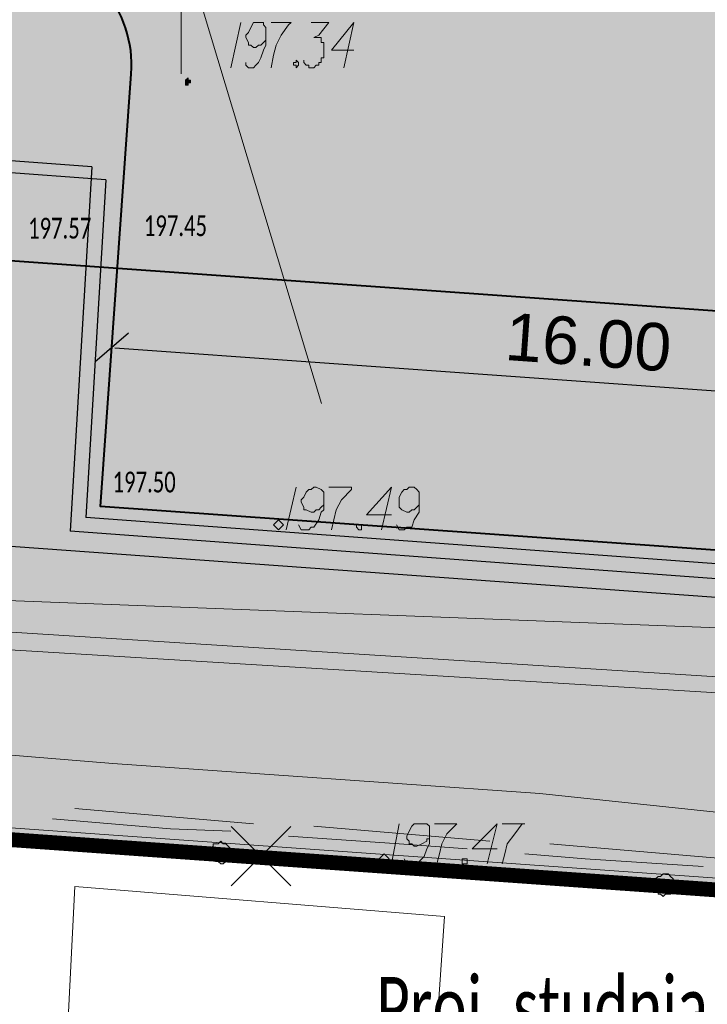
# Model space of a CAD drawing. Header units: metres. Extents: x 7431553 to 7432401, y 5544342 to 5544539.
# Tile 129 of 180: x 7432205 to 7432216, y 5544435 to 5544452. Entities that reach past the tile are written whole.
import ezdxf
from ezdxf import colors
from ezdxf.entities.mleader import LeaderData, LeaderLine
from ezdxf.lldxf.tags import DXFTag
from ezdxf.math import Vec2, Vec3

# ---------------------------------------------------------------- set-up
doc = ezdxf.new("R2010")
doc.units = ezdxf.units.M
doc.header["$MEASUREMENT"] = 0
for name, color, linetype, lineweight in [('BG-PR90-PB-PZT-PZT01_2026_04_14$0$B-widok', 200, 'Continuous', 9), ('BG-PR90-PB-PZT-PZT01_2026_04_14$0$D_obrzeze_5cm', 200, 'Continuous', 13), ('BG-PR90-PB-PZT-PZT01_2026_04_14$0$MAPA DCP', 7, 'Continuous', 0), ('BG-PR90-PB-PZT-PZT01_2026_04_14$0$PROJ. OŚWIETLENIE', 30, 'Continuous', 30), ('BG-PR90-PB-PZT-PZT01_2026_04_14$0$PROJ. SIEĆ KABLOWA NN', 10, 'Continuous', 30), ('BG-PR90-PB-PZT-PZT01_2026_04_14$0$Teletechnika wewnętrzna', 30, 'Continuous', 5), ('BG-PR90-PB-PZT-PZT01_2026_04_14$0$Z-ogrodzenie', 41, 'Continuous', 20), ('PRIMETECH - kan_san_graw_instalacje_zewn', 19, 'EST---KS---', 40), ('PRIMETECH_XREF', 7, 'Continuous', 5), ('PROHUBUS- OPISY WENTYLACJA', 7, 'Continuous', 13)]:
    doc.layers.add(name, color=color, linetype=linetype, lineweight=lineweight)
for name, color, linetype in [('BG-PR90-PB-PZT-PZT01_2026_04_14$0$Z-wyburzenia', 10, 'Continuous'), ('BG-PR90-PB-PZT-PZT01_2026_04_14$0$Z-wymiarowanie', 43, 'Continuous'), ('BG-PR90-PB-PZT-PZT01_2026_04_14$0$Z_granica-wlasnosci', 170, 'Continuous'), ('BG-PR90-PB-PZT-PZT01_2026_04_14$0$Z_szraf drogi', 251, 'Continuous'), ('BG-PR90-PB-PZT-PZT01_2026_04_14$0$Z_szraf zielen', 72, 'Continuous')]:
    doc.layers.add(name, color=color, linetype=linetype)
doc.layers.add('PRIMETECH - POMOC', color=6, linetype='Continuous', lineweight=40, plot=False)
doc.styles.add('BG-PR90-PB-PZT-PZT01_2026_04_14$0$Arial', font='arial.ttf')
doc.styles.add('BG-PR90-PB-PZT-PZT01_2026_04_14$0$Standard', font='txt')
doc.styles.add('DYN_DIM', font='ARIAL.TTF')
doc.styles.add('EST_SWK_1_500__', font='arial.ttf', dxfattribs={"height": 1})
doc.linetypes.add('BG-PR90-PB-PZT-PZT01_2026_04_14$0$BGT', pattern='A,3.75,[133,ltypeshp.shx,S=0.1875,R=0,X=0,Y=0],3.75', length=7.5)
tags = doc.linetypes.add('BG-PR90-PB-PZT-PZT01_2026_04_14$0$COMM_LINE', pattern='A,0.5,-0.15,["COMM  ",BG-PR90-PB-PZT-PZT01_2026_04_14$0$Standard,S=0.09,R=0,X=-0.1,Y=-0.05],-0.36', length=1.01).pattern_tags.tags
tags[6] = DXFTag(74, 10)
tags = doc.linetypes.add('EST---KS---', pattern='A,2.5,-0.22,["ks",EST_SWK_1_500__,S=1,R=0,X=0,Y=-0.36],-1.6', length=4.32).pattern_tags.tags
tags[6] = DXFTag(74, 10)
tags = doc.linetypes.add('EST-_-KSI-_-', pattern='A,1,-0.5,1,-0.22,["ksi",EST_SWK_1_500__,S=1,R=0,X=0,Y=-0.36],-1.85', length=4.57).pattern_tags.tags
tags[10] = DXFTag(74, 10)
doc.dimstyles.new('BG-PR90-PB-PZT-PZT01_2026_04_14$0$1-500', dxfattribs={"dimtxt": 0.8, "dimasz": 0.05, "dimexe": 0.009, "dimexo": 0.003125, "dimgap": 0.25, "dimtad": 1, "dimzin": 0, "dimdsep": 46, "dimtxsty": 'BG-PR90-PB-PZT-PZT01_2026_04_14$0$Arial', "dimblk1": 'BG-PR90-PB-PZT-PZT01_2026_04_14$0$ST', "dimblk2": 'BG-PR90-PB-PZT-PZT01_2026_04_14$0$ST', "dimsah": 1, "dimcen": 0, "dimse1": 1, "dimse2": 1, "dimclrd": 256, "dimclre": 256, "dimclrt": 256, "dimadec": 0, "dimazin": 0, "dimtfac": 1, "dimtdec": 0, "dimtix": 1, "dimtofl": 0, "dimtmove": 2, "dimatfit": 3, "dimldrblk": 'BG-PR90-PB-PZT-PZT01_2026_04_14$0$ST', "dimfxl": 1, "dimtolj": 1, "dimtzin": 0, "dimlwd": -1, "dimlwe": -1, "dimarcsym": 0})

# ---------------------------------------------------------------- blocks, each defined once
blk = doc.blocks.new('_$0$_None')
blk = doc.blocks.new('BG-PR90-PB-PZT-PZT01_2026_04_14$0$Naddrwiną2025_v2klauzulap')
at = {"layer": 'BG-PR90-PB-PZT-PZT01_2026_04_14$0$MAPA DCP', "linetype": 'Continuous', "lineweight": 0, "transparency": 33554559}
for points in [[(7431725.04, 5544629.541), (7431725.125, 5544629.541), (7431725.167, 5544629.583), (7431725.21, 5544629.583), (7431725.21, 5544629.625), (7431725.252, 5544629.668), (7431725.21, 5544629.71), (7431725.21, 5544629.752), (7431725.21, 5544629.795), (7431725.167, 5544629.837), (7431725.125, 5544629.879), (7431725.083, 5544629.879), (7431725.04, 5544629.879), (7431724.998, 5544629.837), (7431724.956, 5544629.837), (7431724.913, 5544629.795), (7431724.871, 5544629.752), (7431724.871, 5544629.71), (7431724.871, 5544629.668), (7431724.913, 5544629.625), (7431724.913, 5544629.583), (7431724.956, 5544629.541), (7431724.998, 5544629.541), (7431724.998, 5544629.541)], [(7431724.49, 5544622.048), (7431724.575, 5544622.048), (7431724.617, 5544622.09), (7431724.659, 5544622.132), (7431724.659, 5544622.175), (7431724.702, 5544622.217), (7431724.702, 5544622.259), (7431724.659, 5544622.302), (7431724.659, 5544622.344), (7431724.617, 5544622.344), (7431724.575, 5544622.386), (7431724.532, 5544622.386), (7431724.49, 5544622.386), (7431724.448, 5544622.386), (7431724.405, 5544622.344), (7431724.363, 5544622.302), (7431724.363, 5544622.259), (7431724.321, 5544622.217), (7431724.363, 5544622.175), (7431724.363, 5544622.132), (7431724.363, 5544622.09), (7431724.405, 5544622.09), (7431724.448, 5544622.048), (7431724.448, 5544622.048)], [(7431711.536, 5544621.624), (7431711.536, 5544621.624), (7431711.536, 5544621.624), (7431711.536, 5544621.624), (7431711.536, 5544621.624), (7431711.578, 5544621.624), (7431711.578, 5544621.667), (7431711.578, 5544621.667), (7431711.536, 5544621.667), (7431711.536, 5544621.667), (7431711.536, 5544621.709), (7431711.536, 5544621.709), (7431711.536, 5544621.709), (7431711.494, 5544621.709), (7431711.494, 5544621.709), (7431711.494, 5544621.667), (7431711.494, 5544621.667), (7431711.494, 5544621.667), (7431711.451, 5544621.667), (7431711.494, 5544621.624), (7431711.494, 5544621.624), (7431711.494, 5544621.624), (7431711.494, 5544621.624), (7431711.494, 5544621.624), (7431711.494, 5544621.624)]]:
    blk.add_hatch(color=256, dxfattribs=at).paths.add_polyline_path(points)
at = {"layer": 'BG-PR90-PB-PZT-PZT01_2026_04_14$0$MAPA DCP', "color": 1, "linetype": 'Continuous', "lineweight": 18, "transparency": 33554687}
for points in [[(7431735.412, 5544677.504), (7431733.719, 5544662.561), (7431731.221, 5544660.317), (7431726.31, 5544659.005), (7431722.712, 5544657.396), (7431720.849, 5544633.816), (7431719.664, 5544603.125), (7431716.955, 5544571.502), (7431706.795, 5544564.474), (7431707.049, 5544557.701)], [(7431718.225, 5544548.557), (7431719.749, 5544566.972), (7431720.13, 5544573.534), (7431720.384, 5544578.952), (7431721.442, 5544597.494), (7431722.204, 5544610.321), (7431722.627, 5544615.74), (7431723.008, 5544620.397), (7431723.516, 5544627.593), (7431724.49, 5544636.822), (7431724.871, 5544641.267), (7431725.294, 5544645.839), (7431725.633, 5544649.776), (7431726.014, 5544653.374), (7431726.226, 5544656.253), (7431726.353, 5544657.438), (7431733.295, 5544656.93), (7431735.37, 5544656.803), (7431735.497, 5544658.666), (7431736.47, 5544668.784), (7431736.978, 5544673.694), (7431737.232, 5544676.234), (7431737.317, 5544677.335)], [(7431713.695, 5544555.457), (7431717.209, 5544559.987), (7431718.436, 5544580.73), (7431719.833, 5544603.506), (7431722.035, 5544638.304), (7431724.151, 5544656.338), (7431725.633, 5544659.682), (7431730.205, 5544661.46)], [(7431730.459, 5544661.164), (7431726.183, 5544659.555), (7431724.49, 5544656.338), (7431722.289, 5544638.346), (7431720.172, 5544603.506), (7431718.648, 5544580.646), (7431717.674, 5544559.987), (7431713.737, 5544555.203)], [(7431724.617, 5544630.726), (7431724.363, 5544627.763)], [(7431724.744, 5544630.345), (7431724.617, 5544628.355), (7431724.532, 5544627.339)], [(7431724.321, 5544626.747), (7431724.067, 5544623.783)], [(7431724.448, 5544626.366), (7431724.363, 5544625.223), (7431724.236, 5544623.36)], [(7431724.024, 5544622.767), (7431723.77, 5544619.762)], [(7431724.151, 5544622.386), (7431724.109, 5544621.37), (7431723.94, 5544619.381)]]:
    blk.add_lwpolyline(points, dxfattribs=at)
at = {"layer": 'BG-PR90-PB-PZT-PZT01_2026_04_14$0$MAPA DCP', "linetype": 'Continuous', "lineweight": 18, "transparency": 33554687}
for points in [[(7431770.083, 5544504.869), (7431766.188, 5544504.996), (7431732.576, 5544512.404), (7431709.8, 5544513.844), (7431713.187, 5544561.426), (7431714.161, 5544575.396), (7431721.188, 5544574.846), (7431726.818, 5544654.094), (7431726.988, 5544656.761), (7431734.057, 5544656.295), (7431734.65, 5544665.312), (7431734.904, 5544669.292), (7431748.747, 5544668.276), (7431734.904, 5544669.292), (7431735.454, 5544677.504)], [(7431724.871, 5544626.874), (7431725.083, 5544629.879)], [(7431725.083, 5544629.964), (7431724.913, 5544627.974)], [(7431724.871, 5544627.001), (7431724.702, 5544624.969)], [(7431724.575, 5544622.894), (7431724.786, 5544625.858)], [(7431724.659, 5544623.995), (7431724.49, 5544622.005)], [(7431724.278, 5544618.873), (7431724.49, 5544621.878)], [(7431724.405, 5544620.989), (7431724.278, 5544619)]]:
    blk.add_lwpolyline(points, dxfattribs=at)
for points in [[(7431673.859, 5544657.311), (7431726.818, 5544654.094), (7431721.188, 5544574.846), (7431714.161, 5544575.396), (7431713.187, 5544561.426), (7431668.61, 5544564.601), (7431669.033, 5544570.486), (7431669.541, 5544576.582), (7431670.727, 5544580.519), (7431669.795, 5544596.859), (7431673.182, 5544646.728)], [(7431725.083, 5544619.762), (7431727.538, 5544619.635), (7431727.411, 5544617.222), (7431730.036, 5544617.01), (7431730.417, 5544623.148), (7431727.919, 5544623.318), (7431728.046, 5544625.815), (7431725.591, 5544625.985)], [(7431724.617, 5544625.053), (7431724.532, 5544624.969), (7431724.617, 5544624.884), (7431724.702, 5544624.969)], [(7431718.987, 5544623.275), (7431718.902, 5544623.191), (7431718.987, 5544623.106), (7431719.071, 5544623.191)]]:
    blk.add_lwpolyline(points, close=True, dxfattribs=at)
at = {"layer": 'BG-PR90-PB-PZT-PZT01_2026_04_14$0$MAPA DCP', "linetype": 'Continuous', "lineweight": 35, "transparency": 33554687}
blk.add_lwpolyline([(7431705.482, 5544561.892), (7431720.045, 5544560.834), (7431720.299, 5544563.501), (7431720.807, 5544568.454), (7431721.908, 5544585.641), (7431723.686, 5544610.575), (7431726.988, 5544656.295), (7431735.539, 5544655.576)], dxfattribs=at)
at = {"layer": 'BG-PR90-PB-PZT-PZT01_2026_04_14$0$MAPA DCP', "color": 94, "linetype": 'Continuous', "lineweight": 18, "true_color": 0x009a00, "transparency": 33554687}
for points in [[(7431725.083, 5544629.075), (7431725.083, 5544629.583), (7431725.125, 5544630.091)], [(7431724.956, 5544627.551), (7431725.04, 5544628.567)], [(7431724.829, 5544626.027), (7431724.871, 5544626.535), (7431724.913, 5544627.043)], [(7431724.744, 5544624.503), (7431724.829, 5544625.519)], [(7431724.617, 5544622.979), (7431724.659, 5544623.487), (7431724.702, 5544623.995)], [(7431724.532, 5544621.455), (7431724.575, 5544622.471)], [(7431724.405, 5544619.931), (7431724.448, 5544620.439), (7431724.49, 5544620.947)], [(7431724.321, 5544618.407), (7431724.363, 5544619.423)]]:
    blk.add_lwpolyline(points, dxfattribs=at)
at = {"layer": 'BG-PR90-PB-PZT-PZT01_2026_04_14$0$MAPA DCP', "linetype": 'Continuous', "lineweight": 0, "transparency": 33554687}
for points in [[(7431725.04, 5544629.541), (7431725.125, 5544629.541), (7431725.167, 5544629.583), (7431725.21, 5544629.583), (7431725.21, 5544629.625), (7431725.252, 5544629.668), (7431725.21, 5544629.71), (7431725.21, 5544629.752), (7431725.21, 5544629.795), (7431725.167, 5544629.837), (7431725.125, 5544629.879), (7431725.083, 5544629.879), (7431725.04, 5544629.879), (7431724.998, 5544629.837), (7431724.956, 5544629.837), (7431724.913, 5544629.795), (7431724.871, 5544629.752), (7431724.871, 5544629.71), (7431724.871, 5544629.668), (7431724.913, 5544629.625), (7431724.913, 5544629.583), (7431724.956, 5544629.541), (7431724.998, 5544629.541)], [(7431724.49, 5544622.048), (7431724.575, 5544622.048), (7431724.617, 5544622.09), (7431724.659, 5544622.132), (7431724.659, 5544622.175), (7431724.702, 5544622.217), (7431724.702, 5544622.259), (7431724.659, 5544622.302), (7431724.659, 5544622.344), (7431724.617, 5544622.344), (7431724.575, 5544622.386), (7431724.532, 5544622.386), (7431724.49, 5544622.386), (7431724.448, 5544622.386), (7431724.405, 5544622.344), (7431724.363, 5544622.302), (7431724.363, 5544622.259), (7431724.321, 5544622.217), (7431724.363, 5544622.175), (7431724.363, 5544622.132), (7431724.363, 5544622.09), (7431724.405, 5544622.09), (7431724.448, 5544622.048)], [(7431711.536, 5544621.624), (7431711.536, 5544621.624), (7431711.536, 5544621.624), (7431711.536, 5544621.624), (7431711.536, 5544621.624), (7431711.578, 5544621.624), (7431711.578, 5544621.667), (7431711.578, 5544621.667), (7431711.536, 5544621.667), (7431711.536, 5544621.667), (7431711.536, 5544621.709), (7431711.536, 5544621.709), (7431711.536, 5544621.709), (7431711.494, 5544621.709), (7431711.494, 5544621.709), (7431711.494, 5544621.667), (7431711.494, 5544621.667), (7431711.494, 5544621.667), (7431711.451, 5544621.667), (7431711.494, 5544621.624), (7431711.494, 5544621.624), (7431711.494, 5544621.624), (7431711.494, 5544621.624), (7431711.494, 5544621.624)]]:
    blk.add_lwpolyline(points, close=True, dxfattribs=at)
at = {"layer": 'BG-PR90-PB-PZT-PZT01_2026_04_14$0$MAPA DCP', "linetype": 'Continuous', "lineweight": 9, "transparency": 33554687}
for points in [[(7431724.024, 5544626.958), (7431724.024, 5544627.339), (7431724.024, 5544627.297), (7431724.194, 5544627.17), (7431724.363, 5544627.043), (7431724.532, 5544627.001), (7431724.702, 5544626.958)], [(7431724.448, 5544626.874), (7431724.448, 5544626.45), (7431724.024, 5544626.874), (7431724.702, 5544626.704)], [(7431724.024, 5544625.815), (7431724.024, 5544626.196), (7431724.194, 5544626.027), (7431724.363, 5544625.942), (7431724.532, 5544625.9), (7431724.702, 5544625.858)], [(7431724.617, 5544625.307), (7431724.702, 5544625.35), (7431724.702, 5544625.519), (7431724.659, 5544625.561), (7431724.575, 5544625.646), (7431724.448, 5544625.688), (7431724.363, 5544625.731), (7431724.194, 5544625.731), (7431724.109, 5544625.731), (7431724.067, 5544625.731), (7431724.024, 5544625.688), (7431724.024, 5544625.646), (7431724.024, 5544625.604), (7431724.024, 5544625.561), (7431724.024, 5544625.519), (7431724.024, 5544625.477), (7431724.067, 5544625.434), (7431724.151, 5544625.392), (7431724.236, 5544625.35), (7431724.278, 5544625.35), (7431724.321, 5544625.392), (7431724.363, 5544625.392), (7431724.363, 5544625.434), (7431724.405, 5544625.477), (7431724.405, 5544625.519), (7431724.363, 5544625.604), (7431724.321, 5544625.688), (7431724.278, 5544625.688), (7431724.278, 5544625.731)], [(7431718.987, 5544625.18), (7431719.071, 5544625.223), (7431719.071, 5544625.307), (7431719.029, 5544625.35), (7431719.029, 5544625.392), (7431719.029, 5544625.434), (7431718.902, 5544625.477), (7431718.775, 5544625.561), (7431718.733, 5544625.561), (7431718.563, 5544625.561), (7431718.479, 5544625.561), (7431718.436, 5544625.561), (7431718.394, 5544625.519), (7431718.352, 5544625.477), (7431718.352, 5544625.392), (7431718.394, 5544625.35), (7431718.394, 5544625.307), (7431718.436, 5544625.265), (7431718.521, 5544625.223), (7431718.563, 5544625.223), (7431718.606, 5544625.223), (7431718.69, 5544625.223), (7431718.733, 5544625.265), (7431718.775, 5544625.35), (7431718.775, 5544625.392), (7431718.733, 5544625.434), (7431718.733, 5544625.477), (7431718.69, 5544625.519), (7431718.648, 5544625.561)], [(7431724.024, 5544625.223), (7431724.702, 5544625.096)], [(7431718.817, 5544625.096), (7431718.817, 5544624.672), (7431718.352, 5544625.096), (7431719.071, 5544624.926)], [(7431710.986, 5544624.461), (7431710.986, 5544624.08), (7431710.52, 5544624.461), (7431711.282, 5544624.291)], [(7431718.352, 5544624.037), (7431718.352, 5544624.418), (7431718.394, 5544624.418), (7431718.563, 5544624.249), (7431718.733, 5544624.164), (7431718.902, 5544624.122), (7431719.071, 5544624.08)], [(7431710.52, 5544623.741), (7431710.52, 5544624.037), (7431710.732, 5544623.868), (7431710.774, 5544623.783), (7431710.774, 5544623.868), (7431710.774, 5544623.91), (7431710.816, 5544623.91), (7431710.859, 5544623.91), (7431710.859, 5544623.953), (7431710.901, 5544623.953), (7431710.943, 5544623.953), (7431710.986, 5544623.953), (7431711.028, 5544623.953), (7431711.07, 5544623.953), (7431711.113, 5544623.953), (7431711.113, 5544623.91), (7431711.155, 5544623.91), (7431711.197, 5544623.91), (7431711.197, 5544623.868), (7431711.24, 5544623.868), (7431711.24, 5544623.826), (7431711.282, 5544623.783), (7431711.282, 5544623.741), (7431711.282, 5544623.699), (7431711.24, 5544623.699), (7431711.24, 5544623.656), (7431711.197, 5544623.614), (7431711.155, 5544623.614)], [(7431718.987, 5544623.529), (7431719.071, 5544623.572), (7431719.071, 5544623.699), (7431719.029, 5544623.741), (7431719.029, 5544623.783), (7431718.902, 5544623.868), (7431718.775, 5544623.91), (7431718.733, 5544623.953), (7431718.563, 5544623.953), (7431718.479, 5544623.953), (7431718.436, 5544623.953), (7431718.394, 5544623.91), (7431718.352, 5544623.826), (7431718.352, 5544623.783), (7431718.394, 5544623.741), (7431718.394, 5544623.699), (7431718.436, 5544623.656), (7431718.521, 5544623.614), (7431718.563, 5544623.572), (7431718.606, 5544623.572), (7431718.69, 5544623.614), (7431718.733, 5544623.614), (7431718.733, 5544623.656), (7431718.775, 5544623.741), (7431718.775, 5544623.783), (7431718.733, 5544623.826), (7431718.733, 5544623.868), (7431718.69, 5544623.91), (7431718.648, 5544623.953)], [(7431710.52, 5544623.064), (7431710.52, 5544623.402), (7431710.562, 5544623.36), (7431710.732, 5544623.233), (7431710.901, 5544623.148), (7431711.07, 5544623.106), (7431711.282, 5544623.064)], [(7431718.352, 5544623.487), (7431719.071, 5544623.318)], [(7431711.197, 5544622.64), (7431711.24, 5544622.64), (7431711.282, 5544622.683), (7431711.282, 5544622.767), (7431711.24, 5544622.81), (7431711.197, 5544622.852), (7431711.113, 5544622.894), (7431710.986, 5544622.937), (7431710.901, 5544622.979), (7431710.732, 5544622.979), (7431710.647, 5544622.979), (7431710.605, 5544622.979), (7431710.562, 5544622.937), (7431710.52, 5544622.937), (7431710.52, 5544622.894), (7431710.52, 5544622.81), (7431710.52, 5544622.767), (7431710.605, 5544622.725), (7431710.689, 5544622.683), (7431710.732, 5544622.64), (7431710.774, 5544622.64), (7431710.859, 5544622.683), (7431710.901, 5544622.683), (7431710.901, 5544622.725), (7431710.943, 5544622.767), (7431710.943, 5544622.81), (7431710.901, 5544622.852), (7431710.901, 5544622.894), (7431710.859, 5544622.937), (7431710.816, 5544622.979)], [(7431710.52, 5544622.556), (7431711.282, 5544622.386)]]:
    blk.add_lwpolyline(points, dxfattribs=at)
for points in [[(7431724.617, 5544626.323), (7431724.617, 5544626.366), (7431724.702, 5544626.366), (7431724.702, 5544626.281), (7431724.659, 5544626.281), (7431724.617, 5544626.281)], [(7431718.987, 5544624.545), (7431718.987, 5544624.588), (7431719.071, 5544624.588), (7431719.071, 5544624.545), (7431719.029, 5544624.503), (7431718.987, 5544624.503)], [(7431711.155, 5544623.487), (7431711.197, 5544623.529), (7431711.24, 5544623.529), (7431711.282, 5544623.487), (7431711.24, 5544623.487), (7431711.24, 5544623.445), (7431711.197, 5544623.445), (7431711.197, 5544623.487)]]:
    blk.add_lwpolyline(points, close=True, dxfattribs=at)
blk = doc.blocks.new('BG-PR90-PB-PZT-PZT01_2026_04_14$0$ST')
at = {"color": 8}
blk.add_line((0, 10), (0, -10), dxfattribs=at)
blk.add_line((-5.3, -5.3), (5.3, 5.3))
blk = doc.blocks.new('*D12040')
at = {"layer": 'BG-PR90-PB-PZT-PZT01_2026_04_14$0$Z-wymiarowanie'}
blk.add_line((7431806.22, 5544446.336), (7431822.082, 5544445.205), dxfattribs=at)
at = {"layer": 'Defpoints', "color": 0, "linetype": 'Continuous', "lineweight": 100}
for p in [(7431806.207, 5544446.865), (7431822.17, 5544445.727), (7431822.132, 5544445.202)]:
    blk.add_point(p, dxfattribs=at)
at = {"layer": 'BG-PR90-PB-PZT-PZT01_2026_04_14$0$Z-wymiarowanie', "linetype": 'Continuous', "xscale": 0.05, "yscale": 0.05, "zscale": 0.05}
for p, rotation in [((7431806.17, 5544446.34), 175.9215771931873), ((7431822.132, 5544445.202), 355.9215771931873)]:
    blk.add_blockref('BG-PR90-PB-PZT-PZT01_2026_04_14$0$ST', p, dxfattribs=dict(at, rotation=rotation))
at = {"layer": 'BG-PR90-PB-PZT-PZT01_2026_04_14$0$Z-wymiarowanie', "linetype": 'Continuous', "insert": (7431814.198, 5544446.428), "char_height": 0.8, "attachment_point": 5, "rotation": 355.9216, "style": 'BG-PR90-PB-PZT-PZT01_2026_04_14$0$Arial'}
blk.add_mtext('\\A1;16.00', dxfattribs=at)
blk = doc.blocks.new('BG-PR90-PB-PZT-PZT01_2026_04_14$0$ertert')
at = {"layer": 'BG-PR90-PB-PZT-PZT01_2026_04_14$0$Z-wymiarowanie'}
dim = blk.add_linear_dim(base=(9.231, -18.586), p1=(-6.693, -16.923), p2=(9.269, -18.061), angle=355.9216, dimstyle='BG-PR90-PB-PZT-PZT01_2026_04_14$0$1-500', dxfattribs=at)
dim.commit()
dim.dimension.update_dxf_attribs({"geometry": '*D12040', "text_midpoint": (1.297, -17.36), "insert": (-7431812.901, -5544463.788)})
blk = doc.blocks.new('BG-PR90-PB-PZT-PZT01_2026_04_14')
at = {"layer": 'BG-PR90-PB-PZT-PZT01_2026_04_14$0$Z_szraf drogi', "true_color": 0xb2b2b2}
h = blk.add_hatch(color=253, dxfattribs=at)
h.dxf.hatch_style = 1
h.paths.add_polyline_path([(7432149.21, 5544449.008), (7432151.038, 5544474.648), (7432152.044, 5544474.576), (7432156.033, 5544474.292), (7432158.091, 5544474.149), (7432163.514, 5544473.758, 0.414214), (7432165.117, 5544475.148), (7432166.157, 5544489.73), (7432206.056, 5544486.885), (7432205.06, 5544472.92, 0.414214), (7432205.987, 5544471.852), (7432206.984, 5544471.781, 0.414214), (7432208.053, 5544472.707), (7432209.048, 5544486.671), (7432225.008, 5544485.533), (7432221.941, 5544442.526), (7432205.979, 5544443.664), (7432206.499, 5544450.955, 0.414214), (7432204.646, 5544453.092), (7432203.95, 5544453.142), (7432203.95, 5544453.142), (7432204.198, 5544456.633), (7432186.244, 5544457.913), (7432185.995, 5544454.422), (7432185.995, 5544454.422), (7432179.704, 5544454.87), (7432162.747, 5544456.079, 0.414214), (7432159.541, 5544453.3), (7432159.399, 5544451.305), (7432159.185, 5544448.302), (7432159.185, 5544448.301)])
h.paths.add_polyline_path([(7432185.995, 5544454.422), (7432186.244, 5544457.913), (7432204.198, 5544456.633), (7432203.95, 5544453.142), (7432199.617, 5544453.45), (7432199.585, 5544453.653), (7432199.427, 5544453.831), (7432199.394, 5544453.867), (7432199.28, 5544453.876), (7432199.08, 5544453.89), (7432198.966, 5544453.898), (7432198.928, 5544453.866), (7432198.747, 5544453.713), (7432198.686, 5544453.517), (7432196.026, 5544453.706), (7432195.994, 5544453.909), (7432195.836, 5544454.087), (7432195.804, 5544454.123), (7432195.689, 5544454.132), (7432195.489, 5544454.146), (7432195.375, 5544454.154), (7432195.337, 5544454.122), (7432195.156, 5544453.969), (7432195.095, 5544453.773)])
at = {"layer": 'BG-PR90-PB-PZT-PZT01_2026_04_14$0$Z_szraf zielen', "true_color": 0xb0d592}
h = blk.add_hatch(color=63, dxfattribs=at)
h.dxf.hatch_style = 1
h.paths.add_polyline_path([(7432147.21, 5544449.15), (7432150.41, 5544493.74), (7432156.27, 5544493.32), (7432162.4, 5544492.78), (7432166.34, 5544491.62), (7432182.67, 5544492.54), (7432242.525, 5544488.459), (7432243.1, 5544488.46), (7432239.91, 5544435.52), (7432160.67, 5544441.17), (7432161.18, 5544448.16), (7432160.681, 5544448.195), (7432160.681, 5544448.196), (7432160.789, 5544449.703), (7432165.277, 5544449.382), (7432165.064, 5544446.39), (7432170.051, 5544446.034), (7432170.08, 5544446.433), (7432172.565, 5544446.256), (7432173.072, 5544446.22), (7432180.553, 5544445.687), (7432180.738, 5544448.28), (7432180.782, 5544448.983), (7432181.094, 5544453.267), (7432193.715, 5544452.367), (7432193.609, 5544450.871), (7432200.591, 5544450.373), (7432200.804, 5544453.366), (7432203.95, 5544453.142), (7432204.646, 5544453.092, -0.414214), (7432206.499, 5544450.955), (7432205.979, 5544443.664), (7432221.941, 5544442.526), (7432225.008, 5544485.533), (7432209.048, 5544486.671), (7432208.053, 5544472.707, -0.414214), (7432206.984, 5544471.781), (7432205.987, 5544471.852, -0.414214), (7432205.06, 5544472.92), (7432206.056, 5544486.885), (7432206.163, 5544488.381), (7432166.264, 5544491.226), (7432166.157, 5544489.73), (7432165.161, 5544475.765), (7432165.117, 5544475.148, -0.414214), (7432163.514, 5544473.758), (7432158.091, 5544474.149), (7432158.433, 5544479.291), (7432158.431, 5544479.263), (7432151.418, 5544479.76), (7432151.418, 5544479.76), (7432151.038, 5544474.648), (7432149.21, 5544449.008)])
at = {"layer": 'BG-PR90-PB-PZT-PZT01_2026_04_14$0$B-widok', "linetype": 'Continuous'}
blk.add_lwpolyline([(7432162.747, 5544456.079), (7432204.646, 5544453.092, -0.414214), (7432206.499, 5544450.955), (7432205.979, 5544443.664)], format="xyb", dxfattribs=at)
blk.add_lwpolyline([(7432162.747, 5544456.079), (7432204.646, 5544453.092, -0.414214), (7432206.499, 5544450.955), (7432205.979, 5544443.664)], format="xyb", dxfattribs=at)
at = {"layer": 'BG-PR90-PB-PZT-PZT01_2026_04_14$0$D_obrzeze_5cm', "lineweight": 40, "elevation": 10.08}
blk.add_lwpolyline([(7432166.157, 5544489.73), (7432206.056, 5544486.885), (7432205.068, 5544472.911, 0.414071), (7432205.987, 5544471.852), (7432206.984, 5544471.781, 0.414214), (7432208.053, 5544472.707), (7432209.048, 5544486.671), (7432225.008, 5544485.533), (7432221.941, 5544442.526), (7432205.979, 5544443.664), (7432206.499, 5544450.955, 0.414214), (7432204.646, 5544453.092), (7432200.804, 5544453.366), (7432179.704, 5544454.87)], format="xyb", dxfattribs=at)
at = {"layer": 'BG-PR90-PB-PZT-PZT01_2026_04_14$0$D_obrzeze_5cm'}
blk.add_lwpolyline([(7432205.979, 5544443.664), (7432221.941, 5544442.526)], dxfattribs=at)
blk.add_lwpolyline([(7432205.979, 5544443.664), (7432221.941, 5544442.526)], dxfattribs=at)
at = {"layer": 'BG-PR90-PB-PZT-PZT01_2026_04_14$0$PROJ. OŚWIETLENIE'}
for p, q in [((7432205.833, 5544449.388), (7432193.062, 5544450.315)), ((7432205.833, 5544449.388), (7432205.468, 5544443.245)), ((7432223.336, 5544441.926), (7432205.468, 5544443.245))]:
    blk.add_line(p, q, dxfattribs=at)
at = {"layer": 'BG-PR90-PB-PZT-PZT01_2026_04_14$0$PROJ. SIEĆ KABLOWA NN'}
for p, q in [((7432206.069, 5544449.167), (7432197.135, 5544449.836)), ((7432206.069, 5544449.167), (7432205.732, 5544443.476)), ((7432222.402, 5544442.252), (7432205.732, 5544443.476))]:
    blk.add_line(p, q, dxfattribs=at)
at = {"layer": 'BG-PR90-PB-PZT-PZT01_2026_04_14$0$Teletechnika wewnętrzna', "linetype": 'BG-PR90-PB-PZT-PZT01_2026_04_14$0$COMM_LINE', "lineweight": 30, "ltscale": 4}
blk.add_lwpolyline([(7432202.211, 5544443.155), (7432223.571, 5544441.614)], dxfattribs=at)
at = {"layer": 'BG-PR90-PB-PZT-PZT01_2026_04_14$0$Z-ogrodzenie', "linetype": 'BG-PR90-PB-PZT-PZT01_2026_04_14$0$BGT', "lineweight": 20, "ltscale": 0.4}
blk.add_lwpolyline([(7432244.967, 5544435.36), (7432160.884, 5544441.355), (7432161.379, 5544448.145)], dxfattribs=at)
at = {"layer": 'BG-PR90-PB-PZT-PZT01_2026_04_14$0$Z-wyburzenia', "lineweight": 35}
for points in [[(7432208.183, 5544438.266), (7432209.183, 5544437.266)], [(7432209.183, 5544438.266), (7432208.183, 5544437.266)]]:
    blk.add_lwpolyline(points, dxfattribs=at)
at = {"layer": 'BG-PR90-PB-PZT-PZT01_2026_04_14$0$Z_granica-wlasnosci', "color": 5, "true_color": 0x1414ff, "const_width": 0.25}
blk.add_lwpolyline([(7432243.1, 5544488.46), (7432239.91, 5544435.52), (7432160.67, 5544441.17), (7432161.18, 5544448.16), (7432147.21, 5544449.15), (7432150.41, 5544493.74), (7432156.27, 5544493.32), (7432162.4, 5544492.78), (7432166.34, 5544491.62), (7432182.67, 5544492.54), (7432242.525, 5544488.459)], close=True, dxfattribs=at)
blk.add_lwpolyline([(7432243.1, 5544488.46), (7432239.91, 5544435.52), (7432160.67, 5544441.17), (7432161.18, 5544448.16), (7432147.21, 5544449.15), (7432150.41, 5544493.74), (7432156.27, 5544493.32), (7432162.4, 5544492.78), (7432166.34, 5544491.62), (7432182.67, 5544492.54), (7432242.525, 5544488.459)], close=True, dxfattribs=at)
blk.add_lwpolyline([(7432243.1, 5544488.46), (7432239.91, 5544435.52), (7432160.67, 5544441.17), (7432161.18, 5544448.16), (7432147.21, 5544449.15), (7432150.41, 5544493.74), (7432156.27, 5544493.32), (7432162.4, 5544492.78), (7432166.34, 5544491.62), (7432182.67, 5544492.54), (7432242.525, 5544488.459)], close=True, dxfattribs=at)
at = {"layer": 'BG-PR90-PB-PZT-PZT01_2026_04_14$0$MAPA DCP', "rotation": 270}
blk.add_blockref('BG-PR90-PB-PZT-PZT01_2026_04_14$0$Naddrwiną2025_v2klauzulap', (1887585.788, 12976162.34), dxfattribs=at)
at = {"layer": 'BG-PR90-PB-PZT-PZT01_2026_04_14$0$Z-wymiarowanie', "linetype": 'Continuous', "lineweight": 100}
blk.add_blockref('BG-PR90-PB-PZT-PZT01_2026_04_14$0$ertert', (7432212.901, 5544463.788), dxfattribs=at)

msp = doc.modelspace()

# ---------------------------------------------------------------- block references
at = {"layer": 'PRIMETECH_XREF', "linetype": 'Continuous', "lineweight": 0, "rotation": 360}
msp.add_blockref('BG-PR90-PB-PZT-PZT01_2026_04_14', (0, 0), dxfattribs=at)

# ---------------------------------------------------------------- next in the draw order: linework, layer by layer
at = {"layer": 'PRIMETECH - kan_san_graw_instalacje_zewn', "linetype": 'EST-_-KSI-_-', "ltscale": 0.6}
msp.add_line((7432190.931, 5544448.773), (7432231.999, 5544445.845), dxfattribs=at)
at = {"layer": 'PRIMETECH - POMOC', "linetype": 'Continuous', "lineweight": 0}
msp.add_lwpolyline([(7432209.7, 5544445.4), (7432207.341, 5544453.253), (7432207.341, 5544450.953)], dxfattribs=at)

# ---------------------------------------------------------------- next in the draw order: texts
at = {"layer": 'PRIMETECH - POMOC', "linetype": 'Continuous', "lineweight": 0, "char_height": 0.35, "width": 0.9, "attachment_point": 1}
for s, insert in [('\\fCalibri Light|b0|i0;\\W0.7;197.57', (7432204.76, 5544448.528)), ('\\fCalibri Light|b0|i0;\\W0.7;197.45', (7432206.71, 5544448.569)), ('\\fCalibri Light|b0|i0;\\W0.7;197.50', (7432206.183, 5544444.249))]:
    msp.add_mtext(s, dxfattribs=dict(at, insert=insert))

# ---------------------------------------------------------------- next in the draw order: leaders
at = {"layer": 'PROHUBUS- OPISY WENTYLACJA', "ltscale": 10}
ml = msp.add_multileader_mtext('Standard', dxfattribs=at)
ml.set_content('\\fCalibri Light|b0|i0|c238;\\W0.7;Proj. studnia kan. sanitarnej wg odrębnego opracowania MAAR', color=256, style='DYN_DIM')
ml.set_leader_properties(color=256, linetype='ByLayer', lineweight=-1)
ml.set_arrow_properties(name='_$0$_None')
ml.build(insert=Vec2(0, 0))
ml.multileader.update_dxf_attribs({"has_text_frame": 1, "text_left_attachment_type": 6, "text_right_attachment_type": 6, "dogleg_length": 1.079, "arrow_head_size": 1})
ctx = ml.context
ctx.base_point, ctx.char_height, ctx.arrow_head_size, ctx.landing_gap_size, ctx.plane_origin = Vec3(7432210.227, 5544434.45), 1, 1, 0.4, Vec3(7432431.332, 5544622.699)
ctx.left_attachment, ctx.right_attachment = 6, 6
notes = []
notes.append((ctx, [(0, (1, 1, 0), (7432225.528, 5544434.45), (-1, 0), 0.779, [(0, [(7432232.499, 5544445.809)], 0, [])])]))
ctx.mtext.insert, ctx.mtext.width, ctx.mtext.flow_direction = Vec3(7432210.627, 5544435.731), 15.02692, 5
ml = msp.add_multileader_mtext('Standard', dxfattribs=at)
ml.set_content('\\fCalibri Light|b0|i0|c238;\\W0.7;Proj. studnia kan. opadowej wg odrębnego opracowania MAAR', color=256, style='DYN_DIM')
ml.set_leader_properties(color=256, linetype='ByLayer', lineweight=-1)
ml.set_arrow_properties(name='_$0$_None')
ml.build(insert=Vec2(0, 0))
ml.multileader.update_dxf_attribs({"has_text_frame": 1, "text_left_attachment_type": 6, "text_right_attachment_type": 6, "dogleg_length": 1.079, "arrow_head_size": 1})
ctx = ml.context
ctx.base_point, ctx.char_height, ctx.arrow_head_size, ctx.landing_gap_size, ctx.plane_origin = Vec3(7432210.885, 5544427.401), 1, 1, 0.4, Vec3(7432431.99, 5544615.65)
ctx.left_attachment, ctx.right_attachment = 6, 6
notes.append((ctx, [(0, (1, 1, 0), (7432226.186, 5544427.401), (-1, 0), 0.779, [(0, [(7432235.135, 5544441.983)], 0, [])])]))
ctx.mtext.insert, ctx.mtext.width, ctx.mtext.flow_direction = Vec3(7432211.285, 5544428.682), 15.02692, 5
for ctx, leaders in notes:
    for number, flags, end, landing, length, lines in leaders:
        leader = LeaderData()
        leader.index, (leader.has_last_leader_line, leader.has_dogleg_vector, leader.attachment_direction) = number, flags
        leader.last_leader_point, leader.dogleg_vector, leader.dogleg_length = Vec3(end), Vec3(landing), length
        for number, points, colour, breaks in lines:
            line = LeaderLine()
            line.index, line.vertices, line.color, line.breaks = number, Vec3.list(points), colors.encode_raw_color(colour), breaks
            leader.lines.append(line)
        ctx.leaders.append(leader)

doc.saveas('drawing.dxf')
